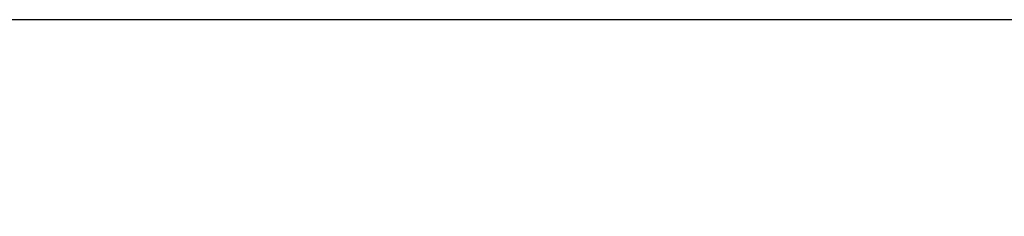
# Model space of a CAD drawing. Header units: millimetres. Extents: x -203 to 111, y 390 to 458.
# Tile 5 of 256: x -189.503 to -188.253, y 447.07 to 447.32. Entities that reach past the tile are written whole.
import ezdxf

# ---------------------------------------------------------------- set-up
doc = ezdxf.new("R2010")
doc.units = ezdxf.units.MM
doc.header["$MEASUREMENT"] = 0
doc.layers.add('Predefinito', color=5, linetype='Continuous')

msp = doc.modelspace()

# ---------------------------------------------------------------- linework, layer by layer
at = {"layer": 'Predefinito', "extrusion": (0, 1, 0)}
for points in [[(179.2274357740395, 12.0399183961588), (179.4715911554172, 12.04262835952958), (179.7178184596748, 12.05085452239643), (179.965956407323, 12.06473788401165), (180.2158345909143, 12.08441440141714), (180.4672735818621, 12.1100143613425), (180.7200850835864, 12.14166174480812), (180.9740721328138, 12.1794735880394), (181.2290293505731, 12.22355934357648), (181.4847432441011, 12.27402024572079), (181.7409925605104, 12.33094868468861), (181.9975486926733, 12.39442759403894), (182.2541761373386, 12.46452985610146), (182.5106330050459, 12.54131773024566), (182.7666715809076, 12.62484230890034), (183.0220389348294, 12.71514300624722), (183.2764775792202, 12.81224708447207), (183.5297261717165, 12.9161692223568), (183.7815202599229, 13.02691113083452), (184.0315930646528, 13.14446121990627), (184.2796762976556, 13.26879432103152), (184.5255010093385, 13.39987146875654), (184.7687984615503, 13.53763974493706), (185.0093010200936, 13.68203218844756), (185.2467430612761, 13.83296777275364), (185.4808618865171, 13.99035145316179), (185.7113986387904, 14.15407428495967), (185.9380992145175, 14.32401361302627), (186.1607151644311, 14.50003333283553), (186.3790045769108, 14.68198422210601), (186.5927329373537, 14.86970434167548), (186.8016739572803, 15.0630195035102), (187.0056103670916, 15.26174380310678), (187.2043346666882, 15.46568021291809), (187.3976498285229, 15.67462123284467), (187.5853699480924, 15.88834959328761), (187.7673208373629, 16.10663900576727), (187.9433405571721, 16.32925495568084), (188.1132798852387, 16.55595553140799), (188.2770027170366, 16.78649228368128), (188.4343863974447, 17.02061110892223), (188.5853219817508, 17.25805315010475), (188.7297144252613, 17.49855570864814), (188.8674827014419, 17.74185316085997), (188.9985598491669, 17.98767787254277), (189.1228929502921, 18.23576110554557), (189.2404430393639, 18.4858339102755), (189.3511849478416, 18.73762799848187), (189.4551070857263, 18.9908765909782), (189.5522111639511, 19.24531523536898), (189.642511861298, 19.50068258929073), (189.7260364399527, 19.7567211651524), (189.8028243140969, 20.01317803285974), (189.8729265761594, 20.26980547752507), (189.9364054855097, 20.5263616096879), (189.9933339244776, 20.78261092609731), (190.0437948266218, 21.03832481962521), (190.0878805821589, 21.29328203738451), (190.1256924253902, 21.54726908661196), (190.1573398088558, 21.80008058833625), (190.1829397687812, 22.05151957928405), (190.2026162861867, 22.30139776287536), (190.2164996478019, 22.54953571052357), (190.2247258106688, 22.79576301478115), (190.2274357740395, 88.0399183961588), (190.2247258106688, 88.28407377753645), (190.2164996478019, 88.53030108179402), (190.2026162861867, 88.77843902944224), (190.1829397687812, 89.02831721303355), (190.1573398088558, 89.27975620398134), (190.1256924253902, 89.53256770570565), (190.0878805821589, 89.78655475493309), (190.0437948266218, 90.04151197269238), (189.9933339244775, 90.29722586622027), (189.9364054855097, 90.5534751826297), (189.8729265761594, 90.81003131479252), (189.8028243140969, 91.06665875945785), (189.7260364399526, 91.32311562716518), (189.6425118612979, 91.57915420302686), (189.5522111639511, 91.83452155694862), (189.4551070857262, 92.0889602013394), (189.3511849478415, 92.34220879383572), (189.2404430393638, 92.5940028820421), (189.1228929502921, 92.84407568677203), (188.9985598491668, 93.09215891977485), (188.8674827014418, 93.33798363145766), (188.7297144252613, 93.58128108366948), (188.5853219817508, 93.82178364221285), (188.4343863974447, 94.05922568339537), (188.2770027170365, 94.29334450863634), (188.1132798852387, 94.52388126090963), (187.943340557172, 94.75058183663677), (187.7673208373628, 94.97319778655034), (187.5853699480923, 95.19148719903), (187.3976498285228, 95.40521555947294), (187.2043346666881, 95.61415657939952), (187.0056103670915, 95.81809298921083), (186.8016739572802, 96.0168172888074), (186.5927329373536, 96.21013245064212), (186.3790045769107, 96.39785257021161), (186.1607151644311, 96.57980345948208), (185.9380992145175, 96.75582317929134), (185.7113986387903, 96.92576250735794), (185.480861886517, 97.08948533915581), (185.2467430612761, 97.24686901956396), (185.0093010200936, 97.39780460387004), (184.7687984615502, 97.54219704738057), (184.5255010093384, 97.67996532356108), (184.2796762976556, 97.81104247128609), (184.0315930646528, 97.93537557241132), (183.7815202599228, 98.05292566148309), (183.5297261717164, 98.1636675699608), (183.2764775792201, 98.26758970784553), (183.0220389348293, 98.36469378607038), (182.7666715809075, 98.45499448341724), (182.5106330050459, 98.53851906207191), (182.2541761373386, 98.61530693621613), (181.9975486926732, 98.68540919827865), (181.7409925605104, 98.74888810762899), (181.484743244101, 98.80581654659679), (181.2290293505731, 98.8562774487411), (180.9740721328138, 98.90036320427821), (180.7200850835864, 98.93817504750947), (180.4672735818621, 98.96982243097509), (180.2158345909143, 98.99542239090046), (179.965956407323, 99.01509890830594), (179.7178184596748, 99.02898226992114), (179.4715911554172, 99.037208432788), (62.22743577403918, 99.0399183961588)], [(179.2274357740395, 12.0399183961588), (61.9832803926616, 12.04262835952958), (61.73705308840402, 12.05085452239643), (61.48891514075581, 12.06473788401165), (61.23903695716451, 12.08441440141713), (60.9875979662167, 12.11001436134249), (60.73478646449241, 12.14166174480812), (60.48079941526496, 12.1794735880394), (60.22584219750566, 12.22355934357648), (59.97012830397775, 12.27402024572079), (59.71387898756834, 12.3309486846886), (59.45732285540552, 12.39442759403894), (59.20069541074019, 12.46452985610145), (58.94423854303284, 12.54131773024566), (58.68819996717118, 12.62484230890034), (58.43283261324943, 12.71514300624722), (58.17839396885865, 12.81224708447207), (57.92514537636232, 12.91616922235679), (57.67335128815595, 13.02691113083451), (57.42327848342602, 13.14446121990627), (57.17519525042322, 13.26879432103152), (56.92937053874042, 13.39987146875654), (56.68607308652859, 13.53763974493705), (56.4455705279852, 13.68203218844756), (56.20812848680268, 13.83296777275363), (55.97400966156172, 13.99035145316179), (55.74347290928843, 14.15407428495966), (55.51677233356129, 14.32401361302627), (55.29415638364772, 14.50003333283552), (55.07586697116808, 14.68198422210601), (54.86213861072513, 14.86970434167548), (54.65319759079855, 15.0630195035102), (54.44926118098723, 15.26174380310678), (54.25053688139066, 15.46568021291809), (54.05722171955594, 15.67462123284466), (53.86950159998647, 15.88834959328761), (53.68755071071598, 16.10663900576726), (53.51153099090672, 16.32925495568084), (53.34159166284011, 16.55595553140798), (53.17786883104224, 16.78649228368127), (53.02048515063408, 17.02061110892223), (52.86954956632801, 17.25805315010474), (52.72515712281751, 17.49855570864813), (52.587388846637, 17.74185316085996), (52.45631169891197, 17.98767787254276), (52.33197859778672, 18.23576110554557), (52.21442850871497, 18.4858339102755), (52.10368660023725, 18.73762799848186), (51.99976446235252, 18.9908765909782), (51.90266038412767, 19.24531523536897), (51.81235968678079, 19.50068258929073), (51.72883510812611, 19.75672116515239), (51.6520472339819, 20.01317803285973), (51.58194497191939, 20.26980547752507), (51.51846606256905, 20.52636160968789), (51.46153762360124, 20.7826109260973), (51.41107672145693, 21.03832481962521), (51.36699096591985, 21.29328203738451), (51.32917912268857, 21.54726908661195), (51.29753173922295, 21.80008058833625), (51.27193177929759, 22.05151957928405), (51.2522552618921, 22.30139776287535), (51.23837190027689, 22.54953571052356), (51.23014573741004, 22.79576301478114), (51.22743577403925, 88.0399183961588), (51.23014573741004, 88.28407377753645), (51.23837190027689, 88.53030108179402), (51.2522552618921, 88.77843902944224), (51.27193177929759, 89.02831721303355), (51.29753173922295, 89.27975620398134), (51.32917912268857, 89.53256770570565), (51.36699096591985, 89.78655475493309), (51.41107672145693, 90.04151197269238), (51.46153762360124, 90.29722586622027), (51.51846606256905, 90.5534751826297), (51.58194497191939, 90.81003131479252), (51.6520472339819, 91.06665875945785), (51.72883510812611, 91.32311562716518), (51.81235968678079, 91.57915420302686), (51.90266038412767, 91.83452155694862), (51.99976446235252, 92.0889602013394), (52.10368660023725, 92.34220879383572), (52.21442850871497, 92.5940028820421), (52.33197859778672, 92.84407568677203), (52.45631169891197, 93.09215891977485), (52.587388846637, 93.33798363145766), (52.72515712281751, 93.58128108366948), (52.86954956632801, 93.82178364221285), (53.02048515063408, 94.05922568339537), (53.17786883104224, 94.29334450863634), (53.34159166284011, 94.52388126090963), (53.51153099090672, 94.75058183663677), (53.68755071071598, 94.97319778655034), (53.86950159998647, 95.19148719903), (54.05722171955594, 95.40521555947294), (54.25053688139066, 95.61415657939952), (54.44926118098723, 95.81809298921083), (54.65319759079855, 96.0168172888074), (54.86213861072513, 96.21013245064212), (55.07586697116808, 96.39785257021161), (55.29415638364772, 96.57980345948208), (55.51677233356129, 96.75582317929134), (55.74347290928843, 96.92576250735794), (55.97400966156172, 97.08948533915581), (56.20812848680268, 97.24686901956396), (56.4455705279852, 97.39780460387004), (56.68607308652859, 97.54219704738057), (56.92937053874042, 97.67996532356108), (57.17519525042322, 97.81104247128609), (57.42327848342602, 97.93537557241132), (57.67335128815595, 98.05292566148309), (57.92514537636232, 98.1636675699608), (58.17839396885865, 98.26758970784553), (58.43283261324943, 98.36469378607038), (58.68819996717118, 98.45499448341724), (58.94423854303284, 98.53851906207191), (59.20069541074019, 98.61530693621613), (59.45732285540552, 98.68540919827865), (59.71387898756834, 98.74888810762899), (59.97012830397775, 98.80581654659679), (60.22584219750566, 98.8562774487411), (60.48079941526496, 98.90036320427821), (60.73478646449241, 98.93817504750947), (60.9875979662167, 98.96982243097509), (61.23903695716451, 98.99542239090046), (61.48891514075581, 99.01509890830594), (61.73705308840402, 99.02898226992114), (61.9832803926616, 99.037208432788), (179.2274357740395, 99.0399183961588), (179.4715911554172, 99.037208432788), (179.7178184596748, 99.02898226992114), (179.965956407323, 99.01509890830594), (180.2158345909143, 98.99542239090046), (180.4672735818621, 98.96982243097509), (180.7200850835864, 98.93817504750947), (180.9740721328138, 98.90036320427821), (181.2290293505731, 98.8562774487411), (181.4847432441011, 98.80581654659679), (181.7409925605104, 98.74888810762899), (181.9975486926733, 98.68540919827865), (182.2541761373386, 98.61530693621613), (182.5106330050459, 98.53851906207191), (182.7666715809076, 98.45499448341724), (183.0220389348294, 98.36469378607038), (183.2764775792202, 98.26758970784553), (183.5297261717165, 98.1636675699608), (183.7815202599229, 98.05292566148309), (184.0315930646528, 97.93537557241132), (184.2796762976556, 97.81104247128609), (184.5255010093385, 97.67996532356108), (184.7687984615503, 97.54219704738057), (185.0093010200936, 97.39780460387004), (185.2467430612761, 97.24686901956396), (185.4808618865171, 97.08948533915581), (185.7113986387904, 96.92576250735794), (185.9380992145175, 96.75582317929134), (186.1607151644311, 96.57980345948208), (186.3790045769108, 96.39785257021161), (186.5927329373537, 96.21013245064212), (186.8016739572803, 96.0168172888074), (187.0056103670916, 95.81809298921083), (187.2043346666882, 95.61415657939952), (187.3976498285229, 95.40521555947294), (187.5853699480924, 95.19148719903), (187.7673208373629, 94.97319778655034), (187.9433405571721, 94.75058183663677), (188.1132798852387, 94.52388126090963), (188.2770027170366, 94.29334450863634), (188.4343863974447, 94.05922568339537), (188.5853219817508, 93.82178364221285), (188.7297144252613, 93.58128108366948), (188.8674827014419, 93.33798363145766), (188.9985598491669, 93.09215891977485), (189.1228929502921, 92.84407568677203), (189.2404430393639, 92.5940028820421), (189.3511849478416, 92.34220879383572), (189.4551070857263, 92.0889602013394), (189.5522111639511, 91.83452155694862), (189.642511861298, 91.57915420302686), (189.7260364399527, 91.32311562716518), (189.8028243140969, 91.06665875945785), (189.8729265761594, 90.81003131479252), (189.9364054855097, 90.5534751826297), (189.9933339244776, 90.29722586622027), (190.0437948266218, 90.04151197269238), (190.0878805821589, 89.78655475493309), (190.1256924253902, 89.53256770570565), (190.1573398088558, 89.27975620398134), (190.1829397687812, 89.02831721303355), (190.2026162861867, 88.77843902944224), (190.2164996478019, 88.53030108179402), (190.2247258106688, 88.28407377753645), (190.2274357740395, 23.0399183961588), (190.2247258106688, 22.79576301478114), (190.2164996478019, 22.54953571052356), (190.2026162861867, 22.30139776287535), (190.1829397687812, 22.05151957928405), (190.1573398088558, 21.80008058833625), (190.1256924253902, 21.54726908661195), (190.0878805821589, 21.29328203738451), (190.0437948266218, 21.03832481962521), (189.9933339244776, 20.7826109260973), (189.9364054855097, 20.52636160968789), (189.8729265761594, 20.26980547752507), (189.8028243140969, 20.01317803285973), (189.7260364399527, 19.75672116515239), (189.642511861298, 19.50068258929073), (189.5522111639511, 19.24531523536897), (189.4551070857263, 18.9908765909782), (189.3511849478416, 18.73762799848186), (189.2404430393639, 18.4858339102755), (189.1228929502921, 18.23576110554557), (188.9985598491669, 17.98767787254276), (188.8674827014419, 17.74185316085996), (188.7297144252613, 17.49855570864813), (188.5853219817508, 17.25805315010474), (188.4343863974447, 17.02061110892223), (188.2770027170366, 16.78649228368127), (188.1132798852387, 16.55595553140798), (187.9433405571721, 16.32925495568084), (187.7673208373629, 16.10663900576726), (187.5853699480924, 15.88834959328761), (187.3976498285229, 15.67462123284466), (187.2043346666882, 15.46568021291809), (187.0056103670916, 15.26174380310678), (186.8016739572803, 15.0630195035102), (186.5927329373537, 14.86970434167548), (186.3790045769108, 14.68198422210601), (186.1607151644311, 14.50003333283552), (185.9380992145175, 14.32401361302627), (185.7113986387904, 14.15407428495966), (185.4808618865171, 13.99035145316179), (185.2467430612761, 13.83296777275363), (185.0093010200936, 13.68203218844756), (184.7687984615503, 13.53763974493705), (184.5255010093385, 13.39987146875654), (184.2796762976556, 13.26879432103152), (184.0315930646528, 13.14446121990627), (183.7815202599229, 13.02691113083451), (183.5297261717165, 12.91616922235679), (183.2764775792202, 12.81224708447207), (183.0220389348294, 12.71514300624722), (182.7666715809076, 12.62484230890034), (182.5106330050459, 12.54131773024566), (182.2541761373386, 12.46452985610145), (181.9975486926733, 12.39442759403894), (181.7409925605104, 12.3309486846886), (181.4847432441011, 12.27402024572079), (181.2290293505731, 12.22355934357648), (180.9740721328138, 12.1794735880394), (180.7200850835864, 12.14166174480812), (180.4672735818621, 12.11001436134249), (180.2158345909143, 12.08441440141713), (179.965956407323, 12.06473788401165), (179.7178184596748, 12.05085452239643), (179.4715911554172, 12.04262835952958), (179.2274357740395, 12.0399183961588)], [(179.2274357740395, 12.0399183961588), (179.4715911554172, 12.04262835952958), (179.7178184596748, 12.05085452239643), (179.965956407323, 12.06473788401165), (180.2158345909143, 12.08441440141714), (180.4672735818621, 12.1100143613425), (180.7200850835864, 12.14166174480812), (180.9740721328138, 12.1794735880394), (181.2290293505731, 12.22355934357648), (181.4847432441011, 12.27402024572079), (181.7409925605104, 12.33094868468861), (181.9975486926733, 12.39442759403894), (182.2541761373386, 12.46452985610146), (182.5106330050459, 12.54131773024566), (182.7666715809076, 12.62484230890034), (183.0220389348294, 12.71514300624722), (183.2764775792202, 12.81224708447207), (183.5297261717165, 12.9161692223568), (183.7815202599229, 13.02691113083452), (184.0315930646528, 13.14446121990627), (184.2796762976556, 13.26879432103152), (184.5255010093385, 13.39987146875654), (184.7687984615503, 13.53763974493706), (185.0093010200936, 13.68203218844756), (185.2467430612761, 13.83296777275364), (185.4808618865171, 13.99035145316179), (185.7113986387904, 14.15407428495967), (185.9380992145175, 14.32401361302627), (186.1607151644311, 14.50003333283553), (186.3790045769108, 14.68198422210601), (186.5927329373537, 14.86970434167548), (186.8016739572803, 15.0630195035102), (187.0056103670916, 15.26174380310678), (187.2043346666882, 15.46568021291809), (187.3976498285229, 15.67462123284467), (187.5853699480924, 15.88834959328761), (187.7673208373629, 16.10663900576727), (187.9433405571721, 16.32925495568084), (188.1132798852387, 16.55595553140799), (188.2770027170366, 16.78649228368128), (188.4343863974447, 17.02061110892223), (188.5853219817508, 17.25805315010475), (188.7297144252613, 17.49855570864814), (188.8674827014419, 17.74185316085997), (188.9985598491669, 17.98767787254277), (189.1228929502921, 18.23576110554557), (189.2404430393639, 18.4858339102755), (189.3511849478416, 18.73762799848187), (189.4551070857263, 18.9908765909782), (189.5522111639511, 19.24531523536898), (189.642511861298, 19.50068258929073), (189.7260364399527, 19.7567211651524), (189.8028243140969, 20.01317803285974), (189.8729265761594, 20.26980547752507), (189.9364054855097, 20.5263616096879), (189.9933339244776, 20.78261092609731), (190.0437948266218, 21.03832481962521), (190.0878805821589, 21.29328203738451), (190.1256924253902, 21.54726908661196), (190.1573398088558, 21.80008058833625), (190.1829397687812, 22.05151957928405), (190.2026162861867, 22.30139776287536), (190.2164996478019, 22.54953571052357), (190.2247258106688, 22.79576301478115), (190.2274357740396, 88.03991839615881), (190.2247258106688, 88.28407377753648), (190.216499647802, 88.53030108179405), (190.2026162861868, 88.77843902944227), (190.1829397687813, 89.02831721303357), (190.1573398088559, 89.27975620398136), (190.1256924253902, 89.53256770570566), (190.087880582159, 89.78655475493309), (190.0437948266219, 90.04151197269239), (189.9933339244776, 90.29722586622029), (189.9364054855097, 90.5534751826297), (189.8729265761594, 90.81003131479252), (189.8028243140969, 91.06665875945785), (189.7260364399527, 91.32311562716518), (189.642511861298, 91.57915420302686), (189.5522111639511, 91.83452155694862), (189.4551070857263, 92.0889602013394), (189.3511849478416, 92.34220879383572), (189.2404430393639, 92.5940028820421), (189.1228929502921, 92.84407568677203), (188.9985598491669, 93.09215891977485), (188.8674827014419, 93.33798363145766), (188.7297144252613, 93.58128108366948), (188.5853219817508, 93.82178364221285), (188.4343863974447, 94.05922568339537), (188.2770027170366, 94.29334450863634), (188.1132798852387, 94.52388126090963), (187.9433405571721, 94.75058183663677), (187.7673208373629, 94.97319778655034), (187.5853699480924, 95.19148719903), (187.3976498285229, 95.40521555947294), (187.2043346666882, 95.61415657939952), (187.0056103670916, 95.81809298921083), (186.8016739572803, 96.0168172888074), (186.5927329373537, 96.21013245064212), (186.3790045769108, 96.39785257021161), (186.1607151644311, 96.57980345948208), (185.9380992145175, 96.75582317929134), (185.7113986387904, 96.92576250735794), (185.4808618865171, 97.08948533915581), (185.2467430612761, 97.24686901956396), (185.0093010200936, 97.39780460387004), (184.7687984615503, 97.54219704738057), (184.5255010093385, 97.67996532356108), (184.2796762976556, 97.81104247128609), (184.0315930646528, 97.93537557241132), (183.7815202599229, 98.05292566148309), (183.5297261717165, 98.1636675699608), (183.2764775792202, 98.26758970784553), (183.0220389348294, 98.36469378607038), (182.7666715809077, 98.45499448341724), (182.510633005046, 98.53851906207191), (182.2541761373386, 98.61530693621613), (181.9975486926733, 98.68540919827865), (181.7409925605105, 98.74888810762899), (181.4847432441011, 98.8058165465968), (181.2290293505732, 98.85627744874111), (180.9740721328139, 98.90036320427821), (180.7200850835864, 98.93817504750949), (180.4672735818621, 98.96982243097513), (180.2158345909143, 98.99542239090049), (179.9659564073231, 99.01509890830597), (179.7178184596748, 99.02898226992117), (179.4715911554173, 99.03720843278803), (62.22743577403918, 99.0399183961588)], [(61.7532747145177, 303.826268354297), (179.9974300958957, 303.8235583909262), (180.2436574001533, 303.8153322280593), (180.4917953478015, 303.8014488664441), (180.7416735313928, 303.7817723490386), (180.9931125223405, 303.7561723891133), (181.2459240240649, 303.7245250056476), (181.4999110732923, 303.6867131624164), (181.7548682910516, 303.6426274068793), (182.0105821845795, 303.592166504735), (182.2668315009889, 303.5352380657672), (182.5233876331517, 303.4717591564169), (182.780015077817, 303.4016568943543), (183.0364719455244, 303.3248690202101), (183.2925105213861, 303.2413444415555), (183.5478778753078, 303.1510437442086), (183.8023165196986, 303.0539396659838), (184.0555651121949, 302.950017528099), (184.3073592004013, 302.8392756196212), (184.5574320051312, 302.7217255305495), (184.805515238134, 302.5973924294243), (185.0513399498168, 302.4663152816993), (185.2946374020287, 302.3285470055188), (185.5351399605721, 302.1841545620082), (185.7725820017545, 302.0332189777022), (186.0067008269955, 301.875835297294), (186.2372375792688, 301.7121124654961), (186.4639381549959, 301.5421731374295), (186.6865541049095, 301.3661534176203), (186.9048435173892, 301.1842025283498), (187.1185718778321, 300.9964824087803), (187.3275128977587, 300.8031672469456), (187.53144930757, 300.604442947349), (187.7301736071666, 300.4005065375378), (187.9234887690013, 300.1915655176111), (188.1112088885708, 299.9778371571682), (188.2931597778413, 299.7595477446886), (188.4691794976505, 299.5369317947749), (188.6391188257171, 299.3102312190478), (188.802841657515, 299.0796944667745), (188.9602253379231, 298.8455756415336), (189.1111609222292, 298.608133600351), (189.2555533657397, 298.3676310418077), (189.3933216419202, 298.1243335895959), (189.5243987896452, 297.8785088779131), (189.6487318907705, 297.6304256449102), (189.7662819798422, 297.3803528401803), (189.87702388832, 297.1285587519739), (189.9809460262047, 296.8753101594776), (190.0780501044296, 296.6208715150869), (190.1683508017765, 296.3655041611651), (190.2518753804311, 296.1094655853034), (190.3286632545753, 295.853008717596), (190.3987655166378, 295.5963812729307), (190.4622444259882, 295.3398251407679), (190.519172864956, 295.0835758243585), (190.5696337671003, 294.8278619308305), (190.6137195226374, 294.5729047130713), (190.6515313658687, 294.3189176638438), (190.6831787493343, 294.0661061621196), (190.7087787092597, 293.8146671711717), (190.7284552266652, 293.5647889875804), (190.7423385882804, 293.3166510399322), (190.7505647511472, 293.0704237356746), (190.753274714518, 123.826268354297), (190.7505647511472, 123.5821129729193), (190.7423385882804, 123.3358856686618), (190.7284552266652, 123.0877477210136), (190.7087787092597, 122.8378695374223), (190.6831787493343, 122.5864305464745), (190.6515313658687, 122.3336190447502), (190.6137195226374, 122.0796319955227), (190.5696337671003, 121.8246747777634), (190.519172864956, 121.5689608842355), (190.4622444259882, 121.3127115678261), (190.3987655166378, 121.0561554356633), (190.3286632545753, 120.799527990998), (190.2518753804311, 120.5430711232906), (190.1683508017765, 120.2870325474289), (190.0780501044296, 120.0316651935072), (189.9809460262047, 119.7772265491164), (189.87702388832, 119.5239779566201), (189.7662819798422, 119.2721838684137), (189.6487318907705, 119.0221110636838), (189.5243987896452, 118.774027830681), (189.3933216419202, 118.5282031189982), (189.2555533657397, 118.2849056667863), (189.1111609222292, 118.0444031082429), (188.9602253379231, 117.8069610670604), (188.802841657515, 117.5728422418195), (188.6391188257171, 117.3423054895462), (188.4691794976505, 117.1156049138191), (188.2931597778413, 116.8929889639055), (188.1112088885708, 116.6746995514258), (187.9234887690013, 116.4609711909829), (187.7301736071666, 116.2520301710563), (187.53144930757, 116.048093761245), (187.3275128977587, 115.8493694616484), (187.1185718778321, 115.6560542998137), (186.9048435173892, 115.4683341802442), (186.6865541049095, 115.2863832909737), (186.4639381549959, 115.1103635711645), (186.2372375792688, 114.9404242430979), (186.0067008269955, 114.7767014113), (185.7725820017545, 114.6193177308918), (185.5351399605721, 114.4683821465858), (185.2946374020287, 114.3239897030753), (185.0513399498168, 114.1862214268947), (184.805515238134, 114.0551442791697), (184.5574320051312, 113.9308111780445), (184.3073592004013, 113.8132610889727), (184.0555651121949, 113.702519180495), (183.8023165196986, 113.5985970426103), (183.5478778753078, 113.5014929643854), (183.2925105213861, 113.4111922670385), (183.0364719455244, 113.3276676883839), (182.780015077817, 113.2508798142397), (182.5233876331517, 113.1807775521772), (182.2668315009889, 113.1172986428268), (182.0105821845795, 113.060370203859), (181.7548682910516, 113.0099093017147), (181.4999110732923, 112.9658235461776), (181.2459240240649, 112.9280117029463), (180.9931125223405, 112.8963643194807), (180.7416735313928, 112.8707643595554), (180.4917953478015, 112.8510878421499), (180.2436574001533, 112.8372044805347), (179.9974300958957, 112.8289783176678), (179.753274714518, 112.826268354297)], [(179.2274357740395, 12.0399183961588), (179.4715911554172, 12.04262835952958), (179.7178184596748, 12.05085452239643), (179.965956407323, 12.06473788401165), (180.2158345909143, 12.08441440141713), (180.4672735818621, 12.11001436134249), (180.7200850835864, 12.14166174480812), (180.9740721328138, 12.1794735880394), (181.2290293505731, 12.22355934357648), (181.4847432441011, 12.27402024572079), (181.7409925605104, 12.3309486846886), (181.9975486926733, 12.39442759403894), (182.2541761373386, 12.46452985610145), (182.5106330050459, 12.54131773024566), (182.7666715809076, 12.62484230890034), (183.0220389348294, 12.71514300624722), (183.2764775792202, 12.81224708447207), (183.5297261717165, 12.91616922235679), (183.7815202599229, 13.02691113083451), (184.0315930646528, 13.14446121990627), (184.2796762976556, 13.26879432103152), (184.5255010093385, 13.39987146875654), (184.7687984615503, 13.53763974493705), (185.0093010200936, 13.68203218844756), (185.2467430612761, 13.83296777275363), (185.4808618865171, 13.99035145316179), (185.7113986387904, 14.15407428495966), (185.9380992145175, 14.32401361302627), (186.1607151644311, 14.50003333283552), (186.3790045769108, 14.68198422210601), (186.5927329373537, 14.86970434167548), (186.8016739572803, 15.0630195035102), (187.0056103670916, 15.26174380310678), (187.2043346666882, 15.46568021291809), (187.3976498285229, 15.67462123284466), (187.5853699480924, 15.88834959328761), (187.7673208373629, 16.10663900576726), (187.9433405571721, 16.32925495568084), (188.1132798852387, 16.55595553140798), (188.2770027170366, 16.78649228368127), (188.4343863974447, 17.02061110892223), (188.5853219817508, 17.25805315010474), (188.7297144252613, 17.49855570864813), (188.8674827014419, 17.74185316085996), (188.9985598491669, 17.98767787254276), (189.1228929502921, 18.23576110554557), (189.2404430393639, 18.4858339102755), (189.3511849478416, 18.73762799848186), (189.4551070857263, 18.9908765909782), (189.5522111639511, 19.24531523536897), (189.642511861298, 19.50068258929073), (189.7260364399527, 19.75672116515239), (189.8028243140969, 20.01317803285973), (189.8729265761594, 20.26980547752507), (189.9364054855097, 20.52636160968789), (189.9933339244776, 20.7826109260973), (190.0437948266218, 21.03832481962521), (190.0878805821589, 21.29328203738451), (190.1256924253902, 21.54726908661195), (190.1573398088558, 21.80008058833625), (190.1829397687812, 22.05151957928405), (190.2026162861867, 22.30139776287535), (190.2164996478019, 22.54953571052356), (190.2247258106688, 22.79576301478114), (190.2274357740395, 88.0399183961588), (190.2247258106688, 88.28407377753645), (190.2164996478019, 88.53030108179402), (190.2026162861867, 88.77843902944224), (190.1829397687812, 89.02831721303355), (190.1573398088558, 89.27975620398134), (190.1256924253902, 89.53256770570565), (190.0878805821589, 89.78655475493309), (190.0437948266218, 90.04151197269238), (189.9933339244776, 90.29722586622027), (189.9364054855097, 90.5534751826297), (189.8729265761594, 90.81003131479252), (189.8028243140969, 91.06665875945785), (189.7260364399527, 91.32311562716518), (189.642511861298, 91.57915420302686), (189.5522111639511, 91.83452155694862), (189.4551070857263, 92.0889602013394), (189.3511849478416, 92.34220879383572), (189.2404430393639, 92.5940028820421), (189.1228929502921, 92.84407568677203), (188.9985598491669, 93.09215891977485), (188.8674827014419, 93.33798363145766), (188.7297144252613, 93.58128108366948), (188.5853219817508, 93.82178364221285), (188.4343863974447, 94.05922568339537), (188.2770027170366, 94.29334450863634), (188.1132798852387, 94.52388126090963), (187.9433405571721, 94.75058183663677), (187.7673208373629, 94.97319778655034), (187.5853699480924, 95.19148719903), (187.3976498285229, 95.40521555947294), (187.2043346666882, 95.61415657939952), (187.0056103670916, 95.81809298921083), (186.8016739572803, 96.0168172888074), (186.5927329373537, 96.21013245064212), (186.3790045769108, 96.39785257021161), (186.1607151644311, 96.57980345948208), (185.9380992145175, 96.75582317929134), (185.7113986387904, 96.92576250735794), (185.4808618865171, 97.08948533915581), (185.2467430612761, 97.24686901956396), (185.0093010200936, 97.39780460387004), (184.7687984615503, 97.54219704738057), (184.5255010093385, 97.67996532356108), (184.2796762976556, 97.81104247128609), (184.0315930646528, 97.93537557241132), (183.7815202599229, 98.05292566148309), (183.5297261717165, 98.1636675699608), (183.2764775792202, 98.26758970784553), (183.0220389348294, 98.36469378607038), (182.7666715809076, 98.45499448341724), (182.5106330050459, 98.53851906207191), (182.2541761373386, 98.61530693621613), (181.9975486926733, 98.68540919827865), (181.7409925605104, 98.74888810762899), (181.4847432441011, 98.80581654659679), (181.2290293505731, 98.8562774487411), (180.9740721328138, 98.90036320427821), (180.7200850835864, 98.93817504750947), (180.4672735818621, 98.96982243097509), (180.2158345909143, 98.99542239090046), (179.965956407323, 99.01509890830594), (179.7178184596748, 99.02898226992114), (179.4715911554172, 99.037208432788), (62.22743577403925, 99.0399183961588)]]:
    msp.add_lwpolyline(points, dxfattribs=at)
at = {"layer": 'Predefinito'}
msp.add_lwpolyline([(-190.2274357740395, 447.3197796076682), (-51.22743577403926, 447.3197796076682)], dxfattribs=at)
msp.add_lwpolyline([(-190.2274357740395, 447.3197796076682), (-51.22743577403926, 447.3197796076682)], dxfattribs=at)

doc.saveas('drawing.dxf')
